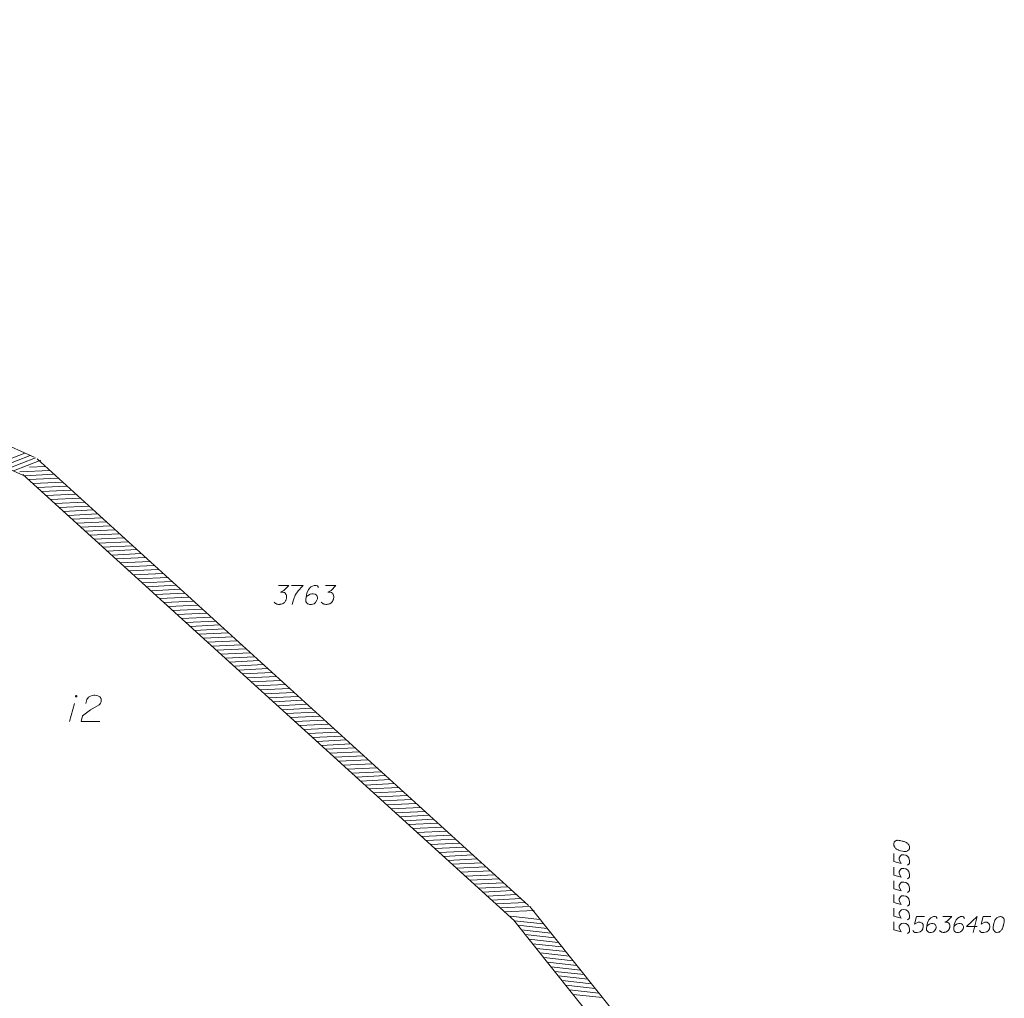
# Model space of a CAD drawing. Header units: metres. Extents: x 5555129 to 5556676, y 5635595 to 5636517.
# Tile 255 of 255: x 5556622 to 5556669, y 5636205 to 5636252. Entities that reach past the tile are written whole.
import ezdxf

# ---------------------------------------------------------------- set-up
doc = ezdxf.new("R2010")
doc.units = ezdxf.units.M
doc.header["$MEASUREMENT"] = 0
doc.layers.add('#zakres', color=7, linetype='Continuous', lineweight=18)
doc.layers.add('GESBZO_O', color=7, linetype='Continuous', lineweight=50, true_color=0x0a0909)
doc.layers.add('GSPWP2_O', color=7, linetype='Continuous', lineweight=18, true_color=0x0a0909)

# ---------------------------------------------------------------- blocks, each defined once
blk = doc.blocks.new('*U1722')
at = {"layer": 'GESBZO_O', "color": 7, "linetype": 'ByBlock', "lineweight": 18}
blk.add_line((5555510.042, 5636460.098), (5555510.279, 5636460.955), dxfattribs=at)
at = {"layer": 'GESBZO_O', "color": 7, "linetype": 'ByBlock', "lineweight": 18, "flags": 128}
blk.add_lwpolyline([(5555510.389, 5636461.299), (5555510.388, 5636461.302), (5555510.388, 5636461.305), (5555510.387, 5636461.309), (5555510.386, 5636461.312), (5555510.384, 5636461.315), (5555510.383, 5636461.317), (5555510.38, 5636461.32), (5555510.378, 5636461.322), (5555510.376, 5636461.324), (5555510.373, 5636461.326), (5555510.37, 5636461.327), (5555510.367, 5636461.329), (5555510.364, 5636461.33), (5555510.361, 5636461.33), (5555510.357, 5636461.33), (5555510.354, 5636461.33), (5555510.351, 5636461.33), (5555510.348, 5636461.329), (5555510.345, 5636461.327), (5555510.342, 5636461.326), (5555510.339, 5636461.324), (5555510.336, 5636461.322), (5555510.334, 5636461.32), (5555510.332, 5636461.317), (5555510.33, 5636461.315), (5555510.329, 5636461.312), (5555510.328, 5636461.309), (5555510.327, 5636461.305), (5555510.326, 5636461.302), (5555510.326, 5636461.299), (5555510.326, 5636461.296), (5555510.327, 5636461.293), (5555510.328, 5636461.289), (5555510.329, 5636461.286), (5555510.33, 5636461.283), (5555510.332, 5636461.281), (5555510.334, 5636461.278), (5555510.336, 5636461.276), (5555510.339, 5636461.274), (5555510.342, 5636461.272), (5555510.345, 5636461.271), (5555510.348, 5636461.269), (5555510.351, 5636461.269), (5555510.354, 5636461.268), (5555510.357, 5636461.268), (5555510.361, 5636461.268), (5555510.364, 5636461.269), (5555510.367, 5636461.269), (5555510.37, 5636461.271), (5555510.373, 5636461.272), (5555510.376, 5636461.274), (5555510.378, 5636461.276), (5555510.38, 5636461.278), (5555510.383, 5636461.281), (5555510.384, 5636461.283), (5555510.386, 5636461.286), (5555510.387, 5636461.289), (5555510.388, 5636461.293), (5555510.388, 5636461.296), (5555510.389, 5636461.299)], dxfattribs=at)

msp = doc.modelspace()

# ---------------------------------------------------------------- linework, layer by layer
at = {"layer": '#zakres', "color": 134, "linetype": 'Continuous', "lineweight": 18}
for p, q in [((5556622.938, 5636230.964), (5556575.761, 5636251.731)), ((5556622.536, 5636230.049), (5556575.358, 5636250.816)), ((5556621.188, 5636230.648), (5556622.493, 5636231.155)), ((5556621.444, 5636230.535), (5556622.749, 5636231.042)), ((5556621.7, 5636230.422), (5556623.005, 5636230.93)), ((5556646.408, 5636209.678), (5556623.073, 5636230.877)), ((5556621.956, 5636230.31), (5556623.261, 5636230.817)), ((5556622.719, 5636230.487), (5556623.456, 5636230.523)), ((5556622.265, 5636230.267), (5556623.663, 5636230.334)), ((5556645.735, 5636208.937), (5556622.401, 5636230.137)), ((5556622.472, 5636230.079), (5556623.87, 5636230.146)), ((5556622.679, 5636229.891), (5556624.077, 5636229.958)), ((5556622.886, 5636229.702), (5556624.285, 5636229.769)), ((5556623.094, 5636229.514), (5556624.492, 5636229.581)), ((5556623.301, 5636229.326), (5556624.699, 5636229.393)), ((5556623.508, 5636229.138), (5556624.906, 5636229.205)), ((5556623.715, 5636228.949), (5556625.114, 5636229.016)), ((5556623.923, 5636228.761), (5556625.321, 5636228.828)), ((5556624.13, 5636228.573), (5556625.528, 5636228.64)), ((5556624.337, 5636228.384), (5556625.735, 5636228.451)), ((5556624.544, 5636228.196), (5556625.943, 5636228.263)), ((5556624.752, 5636228.008), (5556626.15, 5636228.075)), ((5556624.959, 5636227.82), (5556626.357, 5636227.887)), ((5556625.166, 5636227.631), (5556626.564, 5636227.698)), ((5556625.373, 5636227.443), (5556626.772, 5636227.51)), ((5556625.58, 5636227.255), (5556626.979, 5636227.322)), ((5556625.788, 5636227.066), (5556627.186, 5636227.133)), ((5556625.995, 5636226.878), (5556627.393, 5636226.945)), ((5556626.202, 5636226.69), (5556627.601, 5636226.757)), ((5556626.409, 5636226.502), (5556627.808, 5636226.569)), ((5556626.617, 5636226.313), (5556628.015, 5636226.38)), ((5556626.824, 5636226.125), (5556628.222, 5636226.192)), ((5556627.031, 5636225.937), (5556628.43, 5636226.004)), ((5556627.238, 5636225.748), (5556628.637, 5636225.816)), ((5556627.446, 5636225.56), (5556628.844, 5636225.627)), ((5556627.653, 5636225.372), (5556629.051, 5636225.439)), ((5556627.86, 5636225.184), (5556629.259, 5636225.251)), ((5556628.067, 5636224.995), (5556629.466, 5636225.062)), ((5556628.275, 5636224.807), (5556629.673, 5636224.874)), ((5556628.482, 5636224.619), (5556629.88, 5636224.686)), ((5556628.689, 5636224.431), (5556630.088, 5636224.498)), ((5556628.896, 5636224.242), (5556630.295, 5636224.309)), ((5556629.104, 5636224.054), (5556630.502, 5636224.121)), ((5556629.311, 5636223.866), (5556630.709, 5636223.933)), ((5556629.518, 5636223.677), (5556630.917, 5636223.744)), ((5556629.725, 5636223.489), (5556631.124, 5636223.556)), ((5556629.933, 5636223.301), (5556631.331, 5636223.368)), ((5556630.14, 5636223.113), (5556631.538, 5636223.18)), ((5556630.347, 5636222.924), (5556631.746, 5636222.991)), ((5556630.554, 5636222.736), (5556631.953, 5636222.803)), ((5556630.762, 5636222.548), (5556632.16, 5636222.615)), ((5556630.969, 5636222.359), (5556632.367, 5636222.426)), ((5556631.176, 5636222.171), (5556632.574, 5636222.238)), ((5556631.383, 5636221.983), (5556632.782, 5636222.05)), ((5556631.591, 5636221.795), (5556632.989, 5636221.862)), ((5556631.798, 5636221.606), (5556633.196, 5636221.673)), ((5556632.005, 5636221.418), (5556633.403, 5636221.485)), ((5556632.212, 5636221.23), (5556633.611, 5636221.297)), ((5556632.42, 5636221.041), (5556633.818, 5636221.109)), ((5556632.627, 5636220.853), (5556634.025, 5636220.92)), ((5556632.834, 5636220.665), (5556634.232, 5636220.732)), ((5556633.041, 5636220.477), (5556634.44, 5636220.544)), ((5556633.249, 5636220.288), (5556634.647, 5636220.355)), ((5556633.456, 5636220.1), (5556634.854, 5636220.167)), ((5556633.663, 5636219.912), (5556635.061, 5636219.979)), ((5556633.87, 5636219.723), (5556635.269, 5636219.791)), ((5556634.078, 5636219.535), (5556635.476, 5636219.602)), ((5556634.285, 5636219.347), (5556635.683, 5636219.414)), ((5556634.492, 5636219.159), (5556635.89, 5636219.226)), ((5556634.699, 5636218.97), (5556636.098, 5636219.037)), ((5556634.906, 5636218.782), (5556636.305, 5636218.849)), ((5556635.114, 5636218.594), (5556636.512, 5636218.661)), ((5556635.321, 5636218.406), (5556636.719, 5636218.473)), ((5556635.528, 5636218.217), (5556636.927, 5636218.284)), ((5556635.735, 5636218.029), (5556637.134, 5636218.096)), ((5556635.943, 5636217.841), (5556637.341, 5636217.908)), ((5556636.15, 5636217.652), (5556637.548, 5636217.719)), ((5556636.357, 5636217.464), (5556637.756, 5636217.531)), ((5556636.564, 5636217.276), (5556637.963, 5636217.343)), ((5556636.772, 5636217.088), (5556638.17, 5636217.155)), ((5556636.979, 5636216.899), (5556638.377, 5636216.966)), ((5556637.186, 5636216.711), (5556638.585, 5636216.778)), ((5556637.393, 5636216.523), (5556638.792, 5636216.59)), ((5556637.601, 5636216.334), (5556638.999, 5636216.401)), ((5556637.808, 5636216.146), (5556639.206, 5636216.213)), ((5556638.015, 5636215.958), (5556639.414, 5636216.025)), ((5556638.222, 5636215.77), (5556639.621, 5636215.837)), ((5556638.43, 5636215.581), (5556639.828, 5636215.648)), ((5556638.637, 5636215.393), (5556640.035, 5636215.46)), ((5556638.844, 5636215.205), (5556640.243, 5636215.272)), ((5556639.051, 5636215.016), (5556640.45, 5636215.084)), ((5556639.259, 5636214.828), (5556640.657, 5636214.895)), ((5556639.466, 5636214.64), (5556640.864, 5636214.707)), ((5556639.673, 5636214.452), (5556641.072, 5636214.519)), ((5556639.88, 5636214.263), (5556641.279, 5636214.33)), ((5556640.088, 5636214.075), (5556641.486, 5636214.142)), ((5556640.295, 5636213.887), (5556641.693, 5636213.954)), ((5556640.502, 5636213.699), (5556641.9, 5636213.766)), ((5556640.709, 5636213.51), (5556642.108, 5636213.577)), ((5556640.917, 5636213.322), (5556642.315, 5636213.389)), ((5556641.124, 5636213.134), (5556642.522, 5636213.201)), ((5556641.331, 5636212.945), (5556642.729, 5636213.012)), ((5556641.538, 5636212.757), (5556642.937, 5636212.824)), ((5556641.746, 5636212.569), (5556643.144, 5636212.636)), ((5556641.953, 5636212.381), (5556643.351, 5636212.448)), ((5556642.16, 5636212.192), (5556643.558, 5636212.259)), ((5556642.367, 5636212.004), (5556643.766, 5636212.071)), ((5556642.575, 5636211.816), (5556643.973, 5636211.883)), ((5556642.782, 5636211.627), (5556644.18, 5636211.694)), ((5556642.989, 5636211.439), (5556644.387, 5636211.506)), ((5556643.196, 5636211.251), (5556644.595, 5636211.318)), ((5556643.404, 5636211.063), (5556644.802, 5636211.13)), ((5556643.611, 5636210.874), (5556645.009, 5636210.941)), ((5556643.818, 5636210.686), (5556645.216, 5636210.753)), ((5556644.025, 5636210.498), (5556645.424, 5636210.565)), ((5556644.232, 5636210.309), (5556645.631, 5636210.377)), ((5556644.44, 5636210.121), (5556645.838, 5636210.188)), ((5556644.647, 5636209.933), (5556646.045, 5636210)), ((5556644.854, 5636209.745), (5556646.253, 5636209.812)), ((5556645.061, 5636209.556), (5556646.46, 5636209.623)), ((5556645.269, 5636209.368), (5556646.667, 5636209.435)), ((5556668.062, 5636182.62), (5556646.462, 5636209.62)), ((5556645.549, 5636209.169), (5556646.94, 5636209.014)), ((5556667.281, 5636181.995), (5556645.681, 5636208.995)), ((5556645.724, 5636208.95), (5556647.115, 5636208.795)), ((5556645.899, 5636208.731), (5556647.29, 5636208.577)), ((5556646.074, 5636208.513), (5556647.465, 5636208.358)), ((5556646.248, 5636208.294), (5556647.64, 5636208.139)), ((5556646.423, 5636208.075), (5556647.815, 5636207.921)), ((5556646.598, 5636207.857), (5556647.99, 5636207.702)), ((5556646.773, 5636207.638), (5556648.165, 5636207.483)), ((5556646.948, 5636207.419), (5556648.34, 5636207.265)), ((5556647.123, 5636207.201), (5556648.514, 5636207.046)), ((5556647.298, 5636206.982), (5556648.689, 5636206.827)), ((5556647.473, 5636206.763), (5556648.864, 5636206.609)), ((5556647.648, 5636206.545), (5556649.039, 5636206.39)), ((5556647.823, 5636206.326), (5556649.214, 5636206.172)), ((5556647.998, 5636206.108), (5556649.389, 5636205.953)), ((5556648.173, 5636205.889), (5556649.564, 5636205.734)), ((5556648.347, 5636205.67), (5556649.739, 5636205.516)), ((5556648.522, 5636205.452), (5556649.914, 5636205.297))]:
    msp.add_line(p, q, dxfattribs=at)
at = {"color": 7, "linetype": 'Continuous', "lineweight": 18, "flags": 128}
for points in [[(5556663.734, 5636212.591), (5556663.734, 5636212.579), (5556663.74, 5636212.544), (5556663.746, 5636212.52), (5556663.752, 5636212.503), (5556663.763, 5636212.473), (5556663.781, 5636212.438), (5556663.799, 5636212.408), (5556663.822, 5636212.379), (5556663.846, 5636212.361), (5556663.875, 5636212.343), (5556663.905, 5636212.326), (5556663.94, 5636212.308), (5556663.964, 5636212.296), (5556664, 5636212.284), (5556664.059, 5636212.267), (5556664.147, 5636212.249), (5556664.218, 5636212.237), (5556664.283, 5636212.237), (5556664.33, 5636212.243), (5556664.383, 5636212.267), (5556664.413, 5636212.284), (5556664.448, 5636212.314), (5556664.472, 5636212.349), (5556664.478, 5636212.367), (5556664.484, 5636212.402), (5556664.484, 5636212.432), (5556664.478, 5636212.479), (5556664.466, 5636212.52), (5556664.448, 5636212.55), (5556664.419, 5636212.591), (5556664.401, 5636212.609), (5556664.377, 5636212.633), (5556664.354, 5636212.65), (5556664.336, 5636212.662), (5556664.307, 5636212.674), (5556664.295, 5636212.68), (5556664.265, 5636212.692), (5556664.23, 5636212.703), (5556664.194, 5636212.715), (5556664.171, 5636212.721), (5556664.153, 5636212.727), (5556664.129, 5636212.733), (5556664.076, 5636212.745), (5556664.047, 5636212.751), (5556664.017, 5636212.757), (5556663.976, 5636212.763), (5556663.923, 5636212.768), (5556663.905, 5636212.768), (5556663.881, 5636212.763), (5556663.858, 5636212.757), (5556663.822, 5636212.739), (5556663.799, 5636212.721), (5556663.781, 5636212.703), (5556663.763, 5636212.68), (5556663.752, 5636212.656), (5556663.746, 5636212.638), (5556663.74, 5636212.621), (5556663.734, 5636212.591)], [(5556663.734, 5636212.137), (5556663.734, 5636211.765), (5556664.088, 5636211.67), (5556664, 5636211.841), (5556664, 5636211.942), (5556664.053, 5636212.024), (5556664.112, 5636212.072), (5556664.212, 5636212.083), (5556664.312, 5636212.066), (5556664.395, 5636212.018), (5556664.46, 5636211.936), (5556664.484, 5636211.794), (5556664.484, 5636211.688), (5556664.46, 5636211.635), (5556664.395, 5636211.587)], [(5556663.734, 5636211.487), (5556663.734, 5636211.115), (5556664.088, 5636211.02), (5556664, 5636211.192), (5556664, 5636211.292), (5556664.053, 5636211.375), (5556664.112, 5636211.422), (5556664.212, 5636211.434), (5556664.312, 5636211.416), (5556664.395, 5636211.369), (5556664.46, 5636211.286), (5556664.484, 5636211.145), (5556664.484, 5636211.038), (5556664.46, 5636210.985), (5556664.395, 5636210.938)], [(5556663.734, 5636210.837), (5556663.734, 5636210.465), (5556664.088, 5636210.371), (5556664, 5636210.542), (5556664, 5636210.643), (5556664.053, 5636210.725), (5556664.112, 5636210.772), (5556664.212, 5636210.784), (5556664.312, 5636210.767), (5556664.395, 5636210.719), (5556664.46, 5636210.637), (5556664.484, 5636210.495), (5556664.484, 5636210.389), (5556664.46, 5636210.335), (5556664.395, 5636210.288)], [(5556663.734, 5636210.188), (5556663.734, 5636209.816), (5556664.088, 5636209.721), (5556664, 5636209.893), (5556664, 5636209.993), (5556664.053, 5636210.076), (5556664.112, 5636210.123), (5556664.212, 5636210.135), (5556664.312, 5636210.117), (5556664.395, 5636210.07), (5556664.46, 5636209.987), (5556664.484, 5636209.845), (5556664.484, 5636209.739), (5556664.46, 5636209.686), (5556664.395, 5636209.639)], [(5556663.734, 5636209.538), (5556663.734, 5636209.166), (5556664.088, 5636209.072), (5556664, 5636209.243), (5556664, 5636209.343), (5556664.053, 5636209.426), (5556664.112, 5636209.473), (5556664.212, 5636209.485), (5556664.312, 5636209.467), (5556664.395, 5636209.42), (5556664.46, 5636209.338), (5556664.484, 5636209.196), (5556664.484, 5636209.09), (5556664.46, 5636209.036), (5556664.395, 5636208.989)], [(5556663.734, 5636208.889), (5556663.734, 5636208.517), (5556664.088, 5636208.422), (5556664, 5636208.593), (5556664, 5636208.694), (5556664.053, 5636208.777), (5556664.112, 5636208.824), (5556664.212, 5636208.836), (5556664.312, 5636208.818), (5556664.395, 5636208.771), (5556664.46, 5636208.688), (5556664.484, 5636208.546), (5556664.484, 5636208.44), (5556664.46, 5636208.387), (5556664.395, 5636208.34)], [(5556665.194, 5636209.145), (5556664.822, 5636209.145), (5556664.727, 5636208.791), (5556664.899, 5636208.879), (5556664.999, 5636208.879), (5556665.082, 5636208.826), (5556665.129, 5636208.767), (5556665.141, 5636208.667), (5556665.123, 5636208.566), (5556665.076, 5636208.484), (5556664.993, 5636208.419), (5556664.852, 5636208.395), (5556664.745, 5636208.395), (5556664.692, 5636208.419), (5556664.645, 5636208.484)], [(5556665.802, 5636209.062), (5556665.755, 5636209.127), (5556665.702, 5636209.145), (5556665.619, 5636209.145), (5556665.56, 5636209.121), (5556665.525, 5636209.11), (5556665.495, 5636209.092), (5556665.401, 5636208.985), (5556665.336, 5636208.844), (5556665.318, 5636208.767), (5556665.294, 5636208.596), (5556665.294, 5636208.507), (5556665.318, 5636208.472), (5556665.365, 5636208.425), (5556665.383, 5636208.413), (5556665.442, 5636208.395), (5556665.519, 5636208.395), (5556665.578, 5636208.407), (5556665.619, 5636208.419), (5556665.678, 5636208.466), (5556665.737, 5636208.56), (5556665.755, 5636208.619), (5556665.755, 5636208.667), (5556665.725, 5636208.743), (5556665.702, 5636208.773), (5556665.66, 5636208.797), (5556665.59, 5636208.814), (5556665.536, 5636208.814), (5556665.471, 5636208.797), (5556665.43, 5636208.779), (5556665.359, 5636208.732), (5556665.324, 5636208.702), (5556665.306, 5636208.684)], [(5556666.074, 5636209.145), (5556666.487, 5636209.145), (5556666.292, 5636208.944), (5556666.162, 5636208.879), (5556666.269, 5636208.879), (5556666.292, 5636208.873), (5556666.304, 5636208.867), (5556666.316, 5636208.862), (5556666.328, 5636208.856), (5556666.351, 5636208.838), (5556666.363, 5636208.82), (5556666.375, 5636208.802), (5556666.381, 5636208.785), (5556666.393, 5636208.743), (5556666.399, 5636208.708), (5556666.399, 5636208.69), (5556666.399, 5636208.667), (5556666.393, 5636208.631), (5556666.387, 5636208.608), (5556666.381, 5636208.584), (5556666.375, 5636208.566), (5556666.369, 5636208.554), (5556666.363, 5636208.543), (5556666.357, 5636208.531), (5556666.345, 5636208.513), (5556666.328, 5636208.489), (5556666.31, 5636208.472), (5556666.298, 5636208.46), (5556666.28, 5636208.448), (5556666.263, 5636208.436), (5556666.239, 5636208.425), (5556666.227, 5636208.419), (5556666.186, 5636208.407), (5556666.151, 5636208.401), (5556666.127, 5636208.395), (5556666.086, 5636208.395), (5556666.038, 5636208.401), (5556666.021, 5636208.407), (5556666.003, 5636208.413), (5556665.985, 5636208.419), (5556665.968, 5636208.43), (5556665.95, 5636208.442), (5556665.92, 5636208.466), (5556665.903, 5636208.489)], [(5556667.095, 5636209.062), (5556667.048, 5636209.127), (5556666.995, 5636209.145), (5556666.912, 5636209.145), (5556666.853, 5636209.121), (5556666.818, 5636209.11), (5556666.788, 5636209.092), (5556666.694, 5636208.985), (5556666.629, 5636208.844), (5556666.611, 5636208.767), (5556666.588, 5636208.596), (5556666.588, 5636208.507), (5556666.611, 5636208.472), (5556666.658, 5636208.425), (5556666.676, 5636208.413), (5556666.735, 5636208.395), (5556666.812, 5636208.395), (5556666.871, 5636208.407), (5556666.912, 5636208.419), (5556666.971, 5636208.466), (5556667.03, 5636208.56), (5556667.048, 5636208.619), (5556667.048, 5636208.667), (5556667.019, 5636208.743), (5556666.995, 5636208.773), (5556666.954, 5636208.797), (5556666.883, 5636208.814), (5556666.83, 5636208.814), (5556666.765, 5636208.797), (5556666.723, 5636208.779), (5556666.653, 5636208.732), (5556666.617, 5636208.702), (5556666.599, 5636208.684)], [(5556667.704, 5636208.673), (5556667.196, 5636208.673), (5556667.704, 5636209.145), (5556667.503, 5636208.395)], [(5556668.353, 5636209.145), (5556667.981, 5636209.145), (5556667.887, 5636208.791), (5556668.058, 5636208.879), (5556668.158, 5636208.879), (5556668.241, 5636208.826), (5556668.288, 5636208.767), (5556668.3, 5636208.667), (5556668.282, 5636208.566), (5556668.235, 5636208.484), (5556668.152, 5636208.419), (5556668.011, 5636208.395), (5556667.904, 5636208.395), (5556667.851, 5636208.419), (5556667.804, 5636208.484)], [(5556668.808, 5636209.145), (5556668.796, 5636209.145), (5556668.761, 5636209.139), (5556668.737, 5636209.133), (5556668.719, 5636209.127), (5556668.69, 5636209.115), (5556668.654, 5636209.098), (5556668.625, 5636209.08), (5556668.595, 5636209.056), (5556668.578, 5636209.033), (5556668.56, 5636209.003), (5556668.542, 5636208.974), (5556668.524, 5636208.938), (5556668.513, 5636208.915), (5556668.501, 5636208.879), (5556668.483, 5636208.82), (5556668.465, 5636208.732), (5556668.453, 5636208.661), (5556668.453, 5636208.596), (5556668.459, 5636208.548), (5556668.483, 5636208.495), (5556668.501, 5636208.466), (5556668.53, 5636208.43), (5556668.566, 5636208.407), (5556668.583, 5636208.401), (5556668.619, 5636208.395), (5556668.648, 5636208.395), (5556668.696, 5636208.401), (5556668.737, 5636208.413), (5556668.766, 5636208.43), (5556668.808, 5636208.46), (5556668.826, 5636208.478), (5556668.849, 5636208.501), (5556668.867, 5636208.525), (5556668.879, 5636208.543), (5556668.89, 5636208.572), (5556668.896, 5636208.584), (5556668.908, 5636208.613), (5556668.92, 5636208.649), (5556668.932, 5636208.684), (5556668.938, 5636208.708), (5556668.944, 5636208.726), (5556668.949, 5636208.749), (5556668.961, 5636208.802), (5556668.967, 5636208.832), (5556668.973, 5636208.862), (5556668.979, 5636208.903), (5556668.985, 5636208.956), (5556668.985, 5636208.974), (5556668.979, 5636208.997), (5556668.973, 5636209.021), (5556668.955, 5636209.056), (5556668.938, 5636209.08), (5556668.92, 5636209.098), (5556668.896, 5636209.115), (5556668.873, 5636209.127), (5556668.855, 5636209.133), (5556668.837, 5636209.139), (5556668.808, 5636209.145)]]:
    msp.add_lwpolyline(points, dxfattribs=at)
at = {"layer": 'GESBZO_O', "color": 7, "linetype": 'Continuous', "lineweight": 18, "flags": 128}
msp.add_lwpolyline([(5556625.392, 5636219.262), (5556625.441, 5636219.449), (5556625.519, 5636219.567), (5556625.608, 5636219.616), (5556625.697, 5636219.646), (5556625.766, 5636219.656), (5556625.815, 5636219.656), (5556625.903, 5636219.646), (5556625.962, 5636219.626), (5556625.992, 5636219.616), (5556626.051, 5636219.587), (5556626.081, 5636219.547), (5556626.1, 5636219.508), (5556626.11, 5636219.479), (5556626.12, 5636219.439), (5556626.12, 5636219.39), (5556626.11, 5636219.341), (5556626.1, 5636219.311), (5556626.081, 5636219.272), (5556626.051, 5636219.232), (5556626.021, 5636219.203), (5556625.618, 5636218.957), (5556625.234, 5636218.672), (5556625.165, 5636218.406), (5556626.061, 5636218.406)], dxfattribs=at)
at = {"layer": 'GSPWP2_O', "color": 7, "linetype": 'Continuous', "lineweight": 18, "flags": 128}
for points in [[(5556634.527, 5636224.867), (5556635.023, 5636224.867), (5556634.789, 5636224.627), (5556634.633, 5636224.549), (5556634.761, 5636224.549), (5556634.789, 5636224.541), (5556634.803, 5636224.534), (5556634.818, 5636224.527), (5556634.832, 5636224.52), (5556634.86, 5636224.499), (5556634.874, 5636224.478), (5556634.888, 5636224.456), (5556634.896, 5636224.435), (5556634.91, 5636224.386), (5556634.917, 5636224.343), (5556634.917, 5636224.322), (5556634.917, 5636224.293), (5556634.91, 5636224.251), (5556634.903, 5636224.223), (5556634.896, 5636224.194), (5556634.888, 5636224.173), (5556634.881, 5636224.159), (5556634.874, 5636224.145), (5556634.867, 5636224.13), (5556634.853, 5636224.109), (5556634.832, 5636224.081), (5556634.811, 5636224.06), (5556634.796, 5636224.045), (5556634.775, 5636224.031), (5556634.754, 5636224.017), (5556634.726, 5636224.003), (5556634.711, 5636223.996), (5556634.662, 5636223.982), (5556634.619, 5636223.975), (5556634.591, 5636223.967), (5556634.541, 5636223.967), (5556634.485, 5636223.975), (5556634.463, 5636223.982), (5556634.442, 5636223.989), (5556634.421, 5636223.996), (5556634.4, 5636224.01), (5556634.378, 5636224.024), (5556634.343, 5636224.052), (5556634.322, 5636224.081)], [(5556635.144, 5636224.867), (5556635.71, 5636224.867), (5556635.675, 5636224.832), (5556635.47, 5636224.612), (5556635.328, 5636224.414), (5556635.243, 5636224.18), (5556635.186, 5636223.967)], [(5556636.44, 5636224.768), (5556636.384, 5636224.846), (5556636.32, 5636224.867), (5556636.221, 5636224.867), (5556636.15, 5636224.839), (5556636.107, 5636224.825), (5556636.072, 5636224.804), (5556635.958, 5636224.676), (5556635.881, 5636224.506), (5556635.859, 5636224.414), (5556635.831, 5636224.208), (5556635.831, 5636224.102), (5556635.859, 5636224.06), (5556635.916, 5636224.003), (5556635.937, 5636223.989), (5556636.008, 5636223.967), (5556636.1, 5636223.967), (5556636.171, 5636223.982), (5556636.221, 5636223.996), (5556636.292, 5636224.052), (5556636.362, 5636224.166), (5556636.384, 5636224.237), (5556636.384, 5636224.293), (5556636.348, 5636224.386), (5556636.32, 5636224.421), (5556636.27, 5636224.449), (5556636.185, 5636224.471), (5556636.121, 5636224.471), (5556636.043, 5636224.449), (5556635.994, 5636224.428), (5556635.909, 5636224.371), (5556635.866, 5636224.336), (5556635.845, 5636224.315)], [(5556636.766, 5636224.867), (5556637.262, 5636224.867), (5556637.028, 5636224.627), (5556636.872, 5636224.549), (5556637, 5636224.549), (5556637.028, 5636224.541), (5556637.043, 5636224.534), (5556637.057, 5636224.527), (5556637.071, 5636224.52), (5556637.099, 5636224.499), (5556637.113, 5636224.478), (5556637.128, 5636224.456), (5556637.135, 5636224.435), (5556637.149, 5636224.386), (5556637.156, 5636224.343), (5556637.156, 5636224.322), (5556637.156, 5636224.293), (5556637.149, 5636224.251), (5556637.142, 5636224.223), (5556637.135, 5636224.194), (5556637.128, 5636224.173), (5556637.121, 5636224.159), (5556637.113, 5636224.145), (5556637.106, 5636224.13), (5556637.092, 5636224.109), (5556637.071, 5636224.081), (5556637.05, 5636224.06), (5556637.035, 5636224.045), (5556637.014, 5636224.031), (5556636.993, 5636224.017), (5556636.965, 5636224.003), (5556636.95, 5636223.996), (5556636.901, 5636223.982), (5556636.858, 5636223.975), (5556636.83, 5636223.967), (5556636.78, 5636223.967), (5556636.724, 5636223.975), (5556636.702, 5636223.982), (5556636.681, 5636223.989), (5556636.66, 5636223.996), (5556636.639, 5636224.01), (5556636.617, 5636224.024), (5556636.582, 5636224.052), (5556636.561, 5636224.081)]]:
    msp.add_lwpolyline(points, dxfattribs=at)

# ---------------------------------------------------------------- block references
at = {"layer": 'GESBZO_O', "color": 7, "linetype": 'Continuous', "lineweight": 18}
msp.add_blockref('*U1722', (1114.572, -241.693), dxfattribs=at)

doc.saveas('drawing.dxf')
